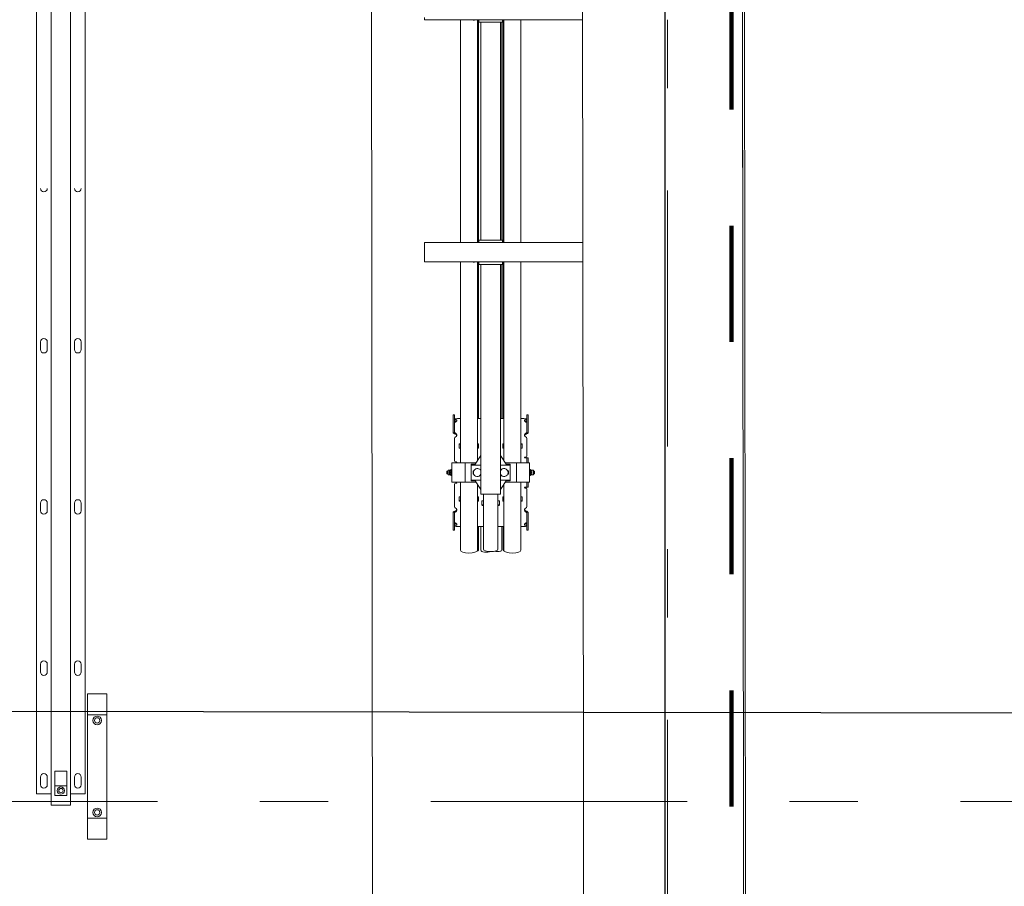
# Model space of a CAD drawing. Header units: centimetres. Extents: x -1436 to 1974, y -887 to 4352.
# Tile 6 of 105: x 508 to 712, y 316 to 495. Entities that reach past the tile are written whole.
import ezdxf
from ezdxf.enums import TextEntityAlignment as Align

# ---------------------------------------------------------------- set-up
doc = ezdxf.new("R2010")
doc.units = ezdxf.units.CM
doc.header["$MEASUREMENT"] = 0
for name, pattern in [('Przerywana', [48, 24, -24]), ('Przerywana podwójnie', [109.361107, 52.916665, -21.166666, 14.111111, -21.166666]), ('Wipeout_Contour', [100, 0, -100])]:
    doc.linetypes.add(name, pattern=pattern)
for name, color, linetype, lineweight, true_color in [('00 - nowa technologia myjni_Nr_pióra__246', 7, 'Continuous', 20, 0x1db3b3), ('103-Z Zakres opracowania_Nr_pióra__255', 7, 'Continuous', 140, 0x00a400), ('420-K Ściany_Nr_pióra__87', 7, 'Continuous', 20, 0xbfe1b7)]:
    doc.layers.add(name, color=color, linetype=linetype, lineweight=lineweight, true_color=true_color)
for name, color, linetype in [('131-Z Drogi', 7, 'Continuous'), ('299-A Wymiary Opisy', 7, 'Continuous'), ('410-K Osie główne', 7, 'Continuous'), ('420-K Ściany', 7, 'Continuous'), ('460 - Stropy', 7, 'Continuous')]:
    doc.layers.add(name, color=color, linetype=linetype)
for name, color, linetype, lineweight in [('131-Z Drogi_Nr_pióra__12', 7, 'Continuous', 13), ('201-A Ppoż_Nr_pióra__31', 1, 'Continuous', 30), ('299-A Wymiary Opisy_Nr_pióra__11', 7, 'Continuous', 0), ('410-K Osie główne_Nr_pióra__11', 7, 'Continuous', 0), ('420-K Ściany_Nr_pióra__27', 7, 'Continuous', 20), ('460 - Stropy_Nr_pióra__12', 7, 'Continuous', 13), ('Nowe_199-Z Wymiary i opisy_Nr_pióra__135', 5, 'Continuous', 20)]:
    doc.layers.add(name, color=color, linetype=linetype, lineweight=lineweight)
doc.styles.add('STYL_AUTOMATYCZNY_1', font='arial.ttf')
doc.styles.add('STYL_AUTOMATYCZNY_2', font='arial.ttf')
doc.linetypes.add('PPOZ REI 60', pattern='A,0,[1,PW.01 RZUT PARTERU1.Shx,S=1.984127,R=0,X=0,Y=0],-400,0', length=400)
doc.dimstyles.new('STYL_AUTOMATYCZNY__1', dxfattribs={"dimtxt": 13, "dimasz": 7.6, "dimexe": 0.18, "dimexo": 0.0625, "dimgap": 0, "dimtad": 1, "dimdec": 0, "dimzin": 0, "dimdsep": 46, "dimtxsty": 'STYL_AUTOMATYCZNY_1', "dimblk": 'ARROWHEAD_2', "dimblk1": 'ARROWHEAD_2', "dimblk2": 'ARROWHEAD_2', "dimcen": 0.09, "dimclrd": 7, "dimclre": 7, "dimclrt": 7, "dimadec": 0, "dimazin": 0, "dimtfac": 1, "dimtdec": 4, "dimtmove": 0, "dimatfit": 3, "dimfxl": 0, "dimtolj": 1, "dimtzin": 0, "dimarcsym": 0})
doc.dimstyles.new('STYL_AUTOMATYCZNY__3', dxfattribs={"dimtxt": 0.18, "dimasz": 14.592, "dimexe": 0.18, "dimexo": 0.0625, "dimgap": 0, "dimtad": 0, "dimtih": 1, "dimtoh": 1, "dimdec": 4, "dimzin": 0, "dimdsep": 46, "dimcen": 0.09, "dimadec": 0, "dimazin": 0, "dimtfac": 1, "dimtdec": 4, "dimtmove": 0, "dimatfit": 3, "dimldrblk": 'ARROWHEAD_5', "dimfxl": 0, "dimtolj": 1, "dimtzin": 0, "dimarcsym": 0})

# ---------------------------------------------------------------- blocks, each defined once
blk = doc.blocks.new('Strop_1_1', base_point=(-767, -887.29))
at = {"layer": '131-Z Drogi_Nr_pióra__12', "color": 7, "linetype": 'Continuous', "lineweight": 13, "flags": 128}
blk.add_lwpolyline([(10.58, 3058.7), (654.77, 3058.7), (654.7, 2747.25), (1099.75, 2747.81), (1099.75, 2276.77), (655.29, 2276.77), (658.07, 59.1), (784.69, 58.94), (784.63, 6.89), (6.75, 7.87)], close=True, dxfattribs=at)
blk = doc.blocks.new('Strop_2_1', base_point=(6.75, 7.87))
at = {"layer": '460 - Stropy_Nr_pióra__12', "color": 7, "linetype": 'Continuous', "lineweight": 13, "flags": 128}
blk.add_lwpolyline([(6.75, 7.87), (658.57, 7.05), (655.73, 2276.77), (655.14, 2747.25), (654.75, 3058.7), (10.58, 3058.7)], close=True, dxfattribs=at)
blk = doc.blocks.new('Ściana_4_1', base_point=(621.38, 3006.65))
at = {"layer": '420-K Ściany', "linetype": 'Continuous', "lineweight": 0, "true_color": 0x000000}
blk.add_hatch(color=18, dxfattribs=at).paths.add_polyline_path([(621.93, 2570.7), (625.08, 56.8), (658.08, 56.8), (655.12, 2413.81), (642.01, 2413.81), (642.01, 2453.81), (655.07, 2453.81), (654.93, 2570.74)])
at = {"layer": '420-K Ściany_Nr_pióra__27', "color": 7, "linetype": 'Continuous', "lineweight": 20, "flags": 128}
for points in [[(621.93, 2570.7), (625.07, 59.14)], [(658.08, 56.8), (655.29, 2276.77)]]:
    blk.add_lwpolyline(points, dxfattribs=at)
blk = doc.blocks.new('Ściana_21_1', base_point=(622.25, 2309.77))
at = {"color": 254, "linetype": 'Wipeout_Contour', "lineweight": 0, "ltscale": 6017.385693}
blk.add_wipeout([(655.29, 2276.77), (622.29, 2276.77), (625.07, 59.14), (658.07, 59.1)], dxfattribs=at).dxf.layer = '420-K Ściany'
at = {"layer": '420-K Ściany_Nr_pióra__87', "color": 9, "linetype": 'Continuous', "lineweight": 20, "true_color": 0xbfe1b7, "flags": 128}
for points in [[(622.29, 2276.77), (625.07, 59.14)], [(658.07, 59.1), (655.29, 2276.77)]]:
    blk.add_lwpolyline(points, dxfattribs=at)
blk = doc.blocks.new('Standardowy znacznik osi[13]_1', base_point=(-163, 333.81))
at = {"layer": '410-K Osie główne_Nr_pióra__11', "color": 7, "linetype": 'Przerywana podwójnie', "lineweight": 0}
blk.add_line((-63, 333.81), (1039.92, 333.81), dxfattribs=at)
at = {"layer": '410-K Osie główne_Nr_pióra__11', "color": 7, "lineweight": 0, "style": 'STYL_AUTOMATYCZNY_2'}
for tag, p in [('AC_MarkerText_1_0', (-178, 341.31)), ('AC_MarkerText_1_1', (1154.92, 341.31))]:
    blk.add_attdef(tag, text='', height=15, dxfattribs=at).set_placement(p, align=Align.TOP_CENTER)
blk = doc.blocks.new('Standardowy znacznik osi[25]_1', base_point=(642.06, 3403.44))
at = {"layer": '410-K Osie główne_Nr_pióra__11', "color": 7, "linetype": 'Przerywana podwójnie', "lineweight": 0}
blk.add_line((642.06, 3303.44), (642.06, -164.96), dxfattribs=at)
at = {"layer": '410-K Osie główne_Nr_pióra__11', "color": 7, "lineweight": 0, "style": 'STYL_AUTOMATYCZNY_2'}
for tag, p in [('AC_MarkerText_1_0', (642.06, 3425.94)), ('AC_MarkerText_1_1', (642.06, -272.46))]:
    blk.add_attdef(tag, text='', height=15, rotation=360, dxfattribs=at).set_placement(p, align=Align.TOP_CENTER)
blk = doc.blocks.new('*D87')
at = {"layer": '299-A Wymiary Opisy_Nr_pióra__11', "color": 7, "linetype": 'Continuous', "lineweight": 0}
for p, q in [((583.31, 2567.76), (573.3, 2573.53)), ((578.3, 2570.64), (581.45, 59.08)), ((576.45, 61.97), (586.45, 56.2)), ((573.95, 59.08), (588.95, 59.09)), ((581.45, 59.08), (581.46, 54.19))]:
    blk.add_line(p, q, dxfattribs=at)
at = {"layer": '299-A Wymiary Opisy_Nr_pióra__11', "color": 7, "lineweight": 0, "insert": (582.45, 1337.18), "char_height": 13, "attachment_point": 7, "rotation": 270.0718, "style": 'STYL_AUTOMATYCZNY_1'}
blk.add_mtext('\\A1;{\\pql;\\fArial|b0|i0|c238|p0;\\W1.000000;2\xa0512}', dxfattribs=at)
blk = doc.blocks.new('ARROWHEAD_2')
at = {"color": 0, "linetype": 'Continuous', "lineweight": 0}
for p, q in [((-0.378, -0.655), (0.378, 0.655)), ((0, 0), (-1, 0))]:
    blk.add_line(p, q, dxfattribs=at)
blk = doc.blocks.new('ARROWHEAD_5')
at = {"linetype": 'Continuous', "lineweight": 0}
blk.add_hatch(color=0, dxfattribs=at).paths.add_polyline_path([(-1, 0.2679), (0, 0), (-1, -0.2679)])
at = {"color": 0, "linetype": 'Continuous', "lineweight": 0}
blk.add_line((0, 0), (-1, 0), dxfattribs=at)

msp = doc.modelspace()

# ---------------------------------------------------------------- linework, layer by layer
at = {"layer": '00 - nowa technologia myjni_Nr_pióra__246', "color": 132, "linetype": 'Continuous', "lineweight": 20, "true_color": 0x1db3b3}
for p, q in [((514.77, 933.08), (514.77, 333.08)), ((518.77, 933.08), (518.77, 333.08)), ((511.77, 930.75), (511.77, 335.4)), ((521.77, 930.75), (521.77, 335.4)), ((591.83, 495.29), (591.83, 495.79)), ((629.43, 495.29), (591.83, 495.29)), ((599.28, 485.43), (599.28, 495.29)), ((601.91, 495.29), (601.91, 495.25)), ((601.91, 495.25), (601.94, 495.25)), ((601.94, 495.25), (602.19, 495.25)), ((602.19, 495.25), (602.19, 495.29)), ((602.78, 485.43), (602.78, 495.29)), ((602.79, 495.25), (602.79, 495.29)), ((602.79, 495.25), (602.82, 495.25)), ((602.82, 495.25), (603.08, 495.25)), ((603, 485.43), (603, 495.25)), ((603.11, 495.25), (603.08, 495.25)), ((603.11, 495.29), (603.11, 494.79)), ((603.93, 494.79), (603.11, 494.79)), ((603.48, 485.43), (603.48, 494.79)), ((603.53, 494.79), (603.53, 449.79)), ((607.13, 494.79), (603.93, 494.79)), ((607.96, 494.79), (607.13, 494.79)), ((607.53, 494.79), (607.53, 449.79)), ((607.81, 485.43), (607.81, 494.79)), ((607.96, 495.29), (607.96, 494.79)), ((608.13, 485.43), (608.13, 495.29)), ((608.28, 485.43), (608.28, 495.29)), ((611.78, 485.43), (611.78, 495.29)), ((629.43, 494.86), (629.43, 495.46)), ((629.43, 494.84), (629.43, 494.86)), ((629.43, 494.86), (641.93, 494.86)), ((629.43, 494.84), (629.43, 494.44)), ((629.43, 494.84), (634.43, 494.84)), ((629.43, 494.44), (634.43, 494.44)), ((634.43, 494.84), (634.43, 494.86)), ((634.43, 494.84), (634.43, 494.44)), ((636.93, 494.84), (636.93, 494.86)), ((636.93, 494.84), (636.93, 494.44)), ((636.93, 494.84), (641.93, 494.84)), ((636.93, 494.44), (641.93, 494.44)), ((641.93, 495.29), (641.93, 495.38)), ((641.93, 494.84), (641.93, 495.29)), ((641.93, 494.86), (641.93, 495.29)), ((641.93, 495.29), (642.53, 495.29)), ((641.93, 494.84), (641.93, 494.44)), ((599.28, 449.29), (599.28, 485.43)), ((602.78, 449.29), (602.78, 485.43)), ((603, 449.29), (603, 485.43)), ((603.48, 449.79), (603.48, 485.43)), ((607.81, 449.79), (607.81, 485.43)), ((608.13, 449.29), (608.13, 485.43)), ((608.28, 449.29), (608.28, 485.43)), ((611.78, 449.29), (611.78, 485.43)), ((603.11, 449.79), (603.11, 449.29)), ((603.93, 449.79), (603.11, 449.79)), ((607.13, 449.79), (603.93, 449.79)), ((607.96, 449.79), (607.13, 449.79)), ((607.96, 449.79), (607.96, 449.29)), ((629.43, 449.74), (629.43, 450.14)), ((629.43, 450.14), (634.43, 450.14)), ((629.43, 449.71), (629.43, 449.74)), ((629.43, 449.74), (634.43, 449.74)), ((629.43, 449.11), (629.43, 449.71)), ((629.43, 449.71), (641.93, 449.71)), ((634.43, 449.74), (634.43, 450.14)), ((634.43, 449.71), (634.43, 449.74)), ((636.93, 449.74), (636.93, 450.14)), ((636.93, 450.14), (641.93, 450.14)), ((636.93, 449.71), (636.93, 449.74)), ((636.93, 449.74), (641.93, 449.74)), ((641.93, 449.74), (641.93, 450.14)), ((641.93, 449.29), (641.93, 449.74)), ((641.93, 449.29), (641.93, 449.71)), ((629.43, 449.29), (591.83, 449.29)), ((591.83, 448.79), (591.83, 449.29)), ((591.83, 448.79), (591.83, 445.79)), ((629.43, 449.11), (629.43, 445.46)), ((640.23, 447.71), (640.31, 447.79)), ((640.23, 447.71), (640.23, 447.49)), ((640.23, 447.49), (640.23, 446.87)), ((640.31, 447.79), (640.31, 447.53)), ((640.31, 447.79), (640.89, 447.79)), ((640.31, 447.53), (640.31, 446.79)), ((640.89, 448.02), (640.91, 448.09)), ((640.89, 448.02), (640.89, 447.64)), ((640.89, 447.64), (640.89, 446.56)), ((640.91, 448.09), (640.94, 448.09)), ((640.94, 448.09), (641.68, 448.09)), ((641.71, 448.09), (641.68, 448.09)), ((641.73, 448.02), (641.71, 448.09)), ((641.73, 448.24), (641.78, 448.29)), ((641.73, 446.83), (641.73, 448.24)), ((641.78, 446.81), (641.78, 448.29)), ((641.93, 448.29), (641.78, 448.29)), ((641.93, 449.21), (641.93, 449.29)), ((641.93, 449.29), (642.53, 449.29)), ((641.93, 449.21), (641.93, 448.46)), ((641.93, 447.94), (641.93, 448.46)), ((641.93, 447.94), (641.93, 446.69)), ((591.83, 445.29), (591.83, 445.79)), ((629.43, 444.86), (629.43, 445.46)), ((640.23, 446.87), (640.31, 446.79)), ((640.31, 446.79), (640.89, 446.79)), ((640.89, 446.56), (640.91, 446.49)), ((640.94, 446.49), (640.91, 446.49)), ((640.94, 447.29), (641.68, 447.29)), ((640.94, 446.49), (641.68, 446.49)), ((641.68, 446.49), (641.71, 446.49)), ((641.73, 446.56), (641.71, 446.49)), ((641.73, 446.34), (641.73, 446.83)), ((641.73, 446.34), (641.78, 446.29)), ((641.78, 446.29), (641.78, 446.81)), ((641.93, 446.29), (641.78, 446.29)), ((641.93, 446.19), (641.93, 446.69)), ((641.93, 445.38), (641.93, 446.19)), ((641.93, 445.29), (641.93, 445.38)), ((629.43, 445.29), (591.83, 445.29)), ((599.28, 422.35), (599.28, 445.29)), ((601.91, 445.29), (601.91, 445.25)), ((601.91, 445.25), (601.94, 445.25)), ((601.94, 445.25), (602.19, 445.25)), ((602.19, 445.25), (602.19, 445.29)), ((602.78, 422.35), (602.78, 445.29)), ((602.79, 445.25), (602.79, 445.29)), ((602.79, 445.25), (602.82, 445.25)), ((602.82, 445.25), (603.08, 445.25)), ((603, 422.35), (603, 445.25)), ((603.11, 445.25), (603.08, 445.25)), ((603.11, 445.29), (603.11, 444.79)), ((603.93, 444.79), (603.11, 444.79)), ((603.48, 422.35), (603.48, 444.79)), ((603.53, 444.79), (603.53, 397.29)), ((607.13, 444.79), (603.93, 444.79)), ((607.96, 444.79), (607.13, 444.79)), ((607.53, 444.79), (607.53, 397.29)), ((607.81, 422.35), (607.81, 444.79)), ((607.96, 445.29), (607.96, 444.79)), ((608.13, 422.35), (608.13, 445.29)), ((608.28, 422.35), (608.28, 445.29)), ((611.78, 422.35), (611.78, 445.29)), ((629.43, 444.84), (629.43, 444.86)), ((629.43, 444.86), (641.93, 444.86)), ((629.43, 444.84), (629.43, 444.44)), ((629.43, 444.84), (634.43, 444.84)), ((629.43, 444.44), (634.43, 444.44)), ((634.43, 444.84), (634.43, 444.86)), ((634.43, 444.84), (634.43, 444.44)), ((636.93, 444.84), (636.93, 444.86)), ((636.93, 444.84), (636.93, 444.44)), ((636.93, 444.84), (641.93, 444.84)), ((636.93, 444.44), (641.93, 444.44)), ((641.93, 444.84), (641.93, 445.29)), ((641.93, 444.86), (641.93, 445.29)), ((641.93, 445.29), (642.53, 445.29)), ((641.93, 444.84), (641.93, 444.44)), ((512.57, 427.18), (512.57, 428.78)), ((513.97, 428.78), (513.97, 427.18)), ((519.57, 427.18), (519.57, 428.78)), ((520.97, 428.78), (520.97, 427.18)), ((599.28, 413.47), (599.28, 422.35)), ((602.78, 413.47), (602.78, 422.35)), ((603, 413.47), (603, 422.35)), ((603.48, 413.47), (603.48, 422.35)), ((607.81, 413.47), (607.81, 422.35)), ((608.13, 413.47), (608.13, 422.35)), ((608.28, 413.47), (608.28, 422.35)), ((611.78, 413.47), (611.78, 422.35)), ((597.78, 413.36), (597.78, 413.71)), ((598.08, 413.71), (597.78, 413.71)), ((597.78, 412.16), (597.78, 413.36)), ((598.08, 413.36), (598.08, 413.71)), ((598.08, 413.36), (598.08, 412.16)), ((599.28, 412.96), (599.08, 412.96)), ((599.28, 411.23), (599.28, 413.47)), ((602.78, 411.23), (602.78, 413.47)), ((603.53, 412.96), (602.78, 412.96)), ((603, 412.96), (603, 413.47)), ((603.48, 412.96), (603.48, 413.47)), ((608.28, 412.96), (607.53, 412.96)), ((607.81, 412.96), (607.81, 413.47)), ((608.13, 412.96), (608.13, 413.47)), ((608.28, 411.23), (608.28, 413.47)), ((611.78, 411.23), (611.78, 413.47)), ((611.98, 412.96), (611.78, 412.96)), ((612.98, 413.71), (612.98, 413.36)), ((612.98, 413.71), (613.28, 413.71)), ((612.98, 412.16), (612.98, 413.36)), ((613.28, 413.71), (613.28, 413.36)), ((613.28, 413.36), (613.28, 412.16)), ((597.78, 410.75), (597.78, 412.16)), ((597.78, 410.75), (597.78, 410.03)), ((598.08, 410.75), (598.08, 412.16)), ((598.08, 410.03), (598.08, 410.75)), ((598.53, 412.57), (598.53, 412.57)), ((599.28, 408.91), (599.28, 411.23)), ((602.78, 408.91), (602.78, 411.23)), ((608.28, 408.91), (608.28, 411.23)), ((611.78, 408.91), (611.78, 411.23)), ((612.98, 412.16), (612.98, 410.75)), ((612.98, 410.03), (612.98, 410.75)), ((613.28, 412.16), (613.28, 410.75)), ((613.28, 410.75), (613.28, 410.03)), ((597.78, 410.03), (597.78, 409.98)), ((598.08, 409.98), (597.78, 409.98)), ((598.08, 410.03), (598.08, 409.98)), ((598.08, 408.9), (598.08, 405.92)), ((598.33, 409.88), (598.33, 409.69)), ((598.53, 409.54), (598.53, 409.54)), ((598.53, 409.52), (598.53, 409.54)), ((599.28, 407.58), (599.28, 408.91)), ((602.78, 407.58), (602.78, 408.91)), ((608.28, 407.58), (608.28, 408.91)), ((611.78, 407.58), (611.78, 408.91)), ((612.73, 409.88), (612.73, 409.69)), ((612.98, 409.98), (612.98, 410.03)), ((612.98, 409.98), (613.28, 409.98)), ((612.98, 405.92), (612.98, 408.9)), ((613.28, 409.98), (613.28, 410.03)), ((599.03, 407.63), (599.03, 406.88)), ((599.28, 407.73), (599.13, 407.73)), ((599.28, 407.62), (599.13, 407.62)), ((599.28, 406.79), (599.13, 406.79)), ((599.28, 404.16), (599.28, 407.58)), ((602.93, 407.73), (602.78, 407.73)), ((602.93, 407.62), (602.78, 407.62)), ((602.78, 404.17), (602.78, 407.58)), ((602.93, 406.79), (602.78, 406.79)), ((603, 407.58), (603, 407.6)), ((603, 406.81), (603, 407.58)), ((603, 407.05), (603.03, 407.05)), ((603, 406.95), (603.03, 406.95)), ((603.03, 406.88), (603.03, 407.63)), ((608.03, 407.63), (608.03, 406.88)), ((608.28, 407.73), (608.13, 407.73)), ((608.13, 407.58), (608.13, 407.62)), ((608.28, 407.62), (608.13, 407.62)), ((608.13, 406.79), (608.13, 407.58)), ((608.28, 406.79), (608.13, 406.79)), ((608.28, 404.17), (608.28, 407.58)), ((611.93, 407.73), (611.78, 407.73)), ((611.93, 407.62), (611.78, 407.62)), ((611.78, 404.16), (611.78, 407.58)), ((611.93, 406.79), (611.78, 406.79)), ((612.03, 406.88), (612.03, 407.63)), ((598.08, 405.92), (598.08, 405.65)), ((598.08, 405.65), (598.08, 404.19)), ((602.36, 403.54), (603.53, 405.29)), ((608.71, 403.54), (607.53, 405.29)), ((612.63, 404.99), (612.78, 404.99)), ((612.73, 404.79), (612.63, 404.79)), ((612.73, 404.79), (612.98, 404.79)), ((612.98, 405.65), (612.98, 405.92)), ((612.98, 405.19), (612.98, 405.65)), ((612.98, 404.79), (612.98, 403.79)), ((612.98, 404.79), (613.28, 404.79)), ((613.28, 404.79), (613.28, 403.79)), ((597.48, 403.79), (597.48, 399.79)), ((598.03, 403.79), (597.48, 403.79)), ((599.98, 403.79), (598.03, 403.79)), ((598.43, 403.99), (598.28, 403.99)), ((599.28, 403.79), (599.28, 404.16)), ((600.23, 403.79), (599.98, 403.79)), ((600.23, 403.79), (600.23, 399.79)), ((600.78, 403.79), (600.23, 403.79)), ((602.52, 403.79), (600.78, 403.79)), ((602.36, 403.54), (601.53, 403.54)), ((601.53, 403.54), (601.53, 403.34)), ((601.53, 403.34), (601.53, 400.24)), ((603.53, 403.34), (601.53, 403.34)), ((609.53, 403.34), (607.53, 403.34)), ((610.28, 403.79), (608.54, 403.79)), ((609.53, 403.54), (608.71, 403.54)), ((609.53, 403.54), (609.53, 403.34)), ((609.53, 400.24), (609.53, 403.34)), ((610.83, 403.79), (610.28, 403.79)), ((611.08, 403.79), (610.83, 403.79)), ((610.83, 399.79), (610.83, 403.79)), ((613.03, 403.79), (611.08, 403.79)), ((611.78, 403.79), (611.78, 404.16)), ((613.58, 403.79), (613.03, 403.79)), ((613.58, 399.79), (613.58, 403.79)), ((596.48, 402.03), (596.54, 402.09)), ((596.48, 402), (596.48, 402.03)), ((596.48, 401.55), (596.48, 402)), ((596.48, 401.55), (596.54, 401.49)), ((596.54, 402.05), (596.54, 402.09)), ((596.72, 402.09), (596.54, 402.09)), ((596.54, 401.49), (596.54, 402.05)), ((596.72, 401.49), (596.54, 401.49)), ((596.72, 402.21), (596.72, 401.42)), ((596.72, 401.42), (596.72, 401.37)), ((596.8, 402.29), (597.06, 402.29)), ((596.8, 401.29), (597.06, 401.29)), ((597.06, 402.29), (597.09, 402.29)), ((597.06, 402.29), (597.06, 402.04)), ((597.06, 402.04), (597.06, 401.54)), ((597.06, 401.54), (597.06, 401.35)), ((597.06, 401.35), (597.06, 401.29)), ((597.09, 401.29), (597.06, 401.29)), ((597.09, 402.29), (597.25, 402.29)), ((597.09, 402.29), (597.09, 402.27)), ((597.09, 402.27), (597.25, 402.27)), ((597.09, 401.8), (597.09, 401.77)), ((597.09, 401.8), (597.25, 401.8)), ((597.09, 401.77), (597.25, 401.77)), ((597.09, 401.3), (597.25, 401.3)), ((597.09, 401.3), (597.09, 401.29)), ((597.09, 401.29), (597.25, 401.29)), ((597.29, 402.29), (597.25, 402.29)), ((597.25, 402.29), (597.25, 402.27)), ((597.25, 401.8), (597.25, 401.77)), ((597.25, 401.3), (597.25, 401.29)), ((597.25, 401.29), (597.29, 401.29)), ((597.32, 402.23), (597.29, 402.29)), ((597.32, 401.34), (597.29, 401.29)), ((597.32, 402.35), (597.36, 402.39)), ((597.32, 402.35), (597.32, 401.3)), ((597.32, 401.3), (597.32, 401.23)), ((597.32, 401.23), (597.36, 401.19)), ((597.36, 402.39), (597.36, 401.26)), ((597.36, 402.39), (597.48, 402.39)), ((597.36, 401.26), (597.36, 401.19)), ((597.36, 401.19), (597.48, 401.19)), ((601.88, 401.45), (601.88, 402.13)), ((601.88, 402.13), (602.03, 402.13)), ((602.03, 401.45), (601.88, 401.45)), ((609.18, 402.13), (609.04, 402.13)), ((609.04, 401.45), (609.18, 401.45)), ((609.18, 401.45), (609.18, 402.13)), ((613.58, 402.31), (613.58, 402.39)), ((613.7, 402.39), (613.58, 402.39)), ((613.58, 401.19), (613.58, 402.31)), ((613.7, 401.19), (613.58, 401.19)), ((613.7, 401.19), (613.58, 401.19)), ((613.7, 402.31), (613.7, 402.39)), ((613.74, 402.35), (613.7, 402.39)), ((613.74, 402.35), (613.7, 402.39)), ((613.7, 401.19), (613.7, 402.31)), ((613.74, 401.23), (613.7, 401.19)), ((613.74, 401.23), (613.7, 401.19)), ((613.74, 402.28), (613.74, 402.35)), ((613.74, 402.23), (613.77, 402.29)), ((613.74, 401.23), (613.74, 402.28)), ((613.74, 402.18), (613.74, 402.23)), ((613.74, 401.34), (613.74, 402.18)), ((613.74, 401.34), (613.77, 401.29)), ((613.81, 402.29), (613.77, 402.29)), ((613.77, 401.29), (613.81, 401.29)), ((613.81, 402.27), (613.81, 402.29)), ((613.97, 402.29), (613.81, 402.29)), ((613.97, 402.27), (613.81, 402.27)), ((613.81, 401.77), (613.81, 401.8)), ((613.97, 401.8), (613.81, 401.8)), ((613.97, 401.77), (613.81, 401.77)), ((613.81, 401.29), (613.81, 401.3)), ((613.97, 401.3), (613.81, 401.3)), ((613.97, 401.29), (613.81, 401.29)), ((613.97, 402.27), (613.97, 402.29)), ((613.97, 402.29), (614, 402.29)), ((613.97, 401.77), (613.97, 401.8)), ((613.97, 401.29), (613.97, 401.3)), ((614, 401.29), (613.97, 401.29)), ((614, 402.23), (614, 402.29)), ((614.26, 402.29), (614, 402.29)), ((614, 402.04), (614, 402.23)), ((614, 401.54), (614, 402.04)), ((614, 401.29), (614, 401.54)), ((614.26, 401.29), (614, 401.29)), ((614.26, 401.29), (614, 401.29)), ((614.34, 402.16), (614.34, 402.21)), ((614.34, 401.37), (614.34, 402.16)), ((614.34, 402.09), (614.52, 402.09)), ((614.34, 401.49), (614.52, 401.49)), ((614.34, 401.49), (614.52, 401.49)), ((614.52, 402.09), (614.52, 401.52)), ((614.58, 402.03), (614.52, 402.09)), ((614.58, 402.03), (614.52, 402.09)), ((614.58, 401.55), (614.52, 401.49)), ((614.58, 401.55), (614.52, 401.49)), ((614.52, 401.52), (614.52, 401.49)), ((614.58, 402.03), (614.58, 401.58)), ((614.58, 401.58), (614.58, 401.55)), ((597.48, 399.79), (598.03, 399.79)), ((598.03, 399.79), (599.98, 399.79)), ((598.08, 399.39), (598.08, 397.93)), ((598.43, 399.59), (598.28, 399.59)), ((599.28, 399.79), (599.28, 398.55)), ((599.28, 395.13), (599.28, 398.55)), ((599.98, 399.79), (600.23, 399.79)), ((600.23, 399.79), (600.78, 399.79)), ((600.78, 399.79), (602.52, 399.79)), ((603.53, 400.24), (601.53, 400.24)), ((601.53, 400.04), (601.53, 400.24)), ((602.36, 400.04), (601.53, 400.04)), ((602.36, 400.04), (603.53, 398.29)), ((602.78, 399.4), (602.78, 398.55)), ((602.78, 395.13), (602.78, 398.55)), ((609.53, 400.24), (607.53, 400.24)), ((608.71, 400.04), (607.53, 398.29)), ((608.28, 399.4), (608.28, 398.55)), ((608.28, 395.13), (608.28, 398.55)), ((608.54, 399.79), (610.28, 399.79)), ((609.53, 400.04), (608.71, 400.04)), ((609.53, 400.04), (609.53, 400.24)), ((610.28, 399.79), (610.83, 399.79)), ((610.83, 399.79), (611.08, 399.79)), ((611.08, 399.79), (613.03, 399.79)), ((611.78, 399.79), (611.78, 398.55)), ((611.78, 395.13), (611.78, 398.55)), ((612.63, 398.79), (612.73, 398.79)), ((612.63, 398.59), (612.78, 398.59)), ((612.73, 398.79), (612.98, 398.79)), ((612.98, 399.79), (612.98, 398.79)), ((612.98, 398.79), (613.28, 398.79)), ((613.03, 399.79), (613.58, 399.79)), ((613.28, 399.79), (613.28, 398.79)), ((598.08, 397.93), (598.08, 397.66)), ((598.08, 394.67), (598.08, 397.66)), ((599.03, 396.7), (599.03, 395.94)), ((599.13, 396.79), (599.28, 396.79)), ((602.78, 396.79), (602.93, 396.79)), ((603, 395.97), (603, 396.77)), ((603.03, 396.62), (603, 396.62)), ((603.03, 396.52), (603, 396.52)), ((603.03, 395.94), (603.03, 396.7)), ((603.93, 397.29), (603.53, 397.29)), ((607.13, 397.29), (603.93, 397.29)), ((604.02, 395.37), (604.02, 397.29)), ((607.04, 395.37), (607.04, 397.29)), ((607.53, 397.29), (607.13, 397.29)), ((608.03, 396.7), (608.03, 395.94)), ((608.13, 395.95), (608.13, 396.79)), ((608.13, 396.79), (608.28, 396.79)), ((611.78, 396.79), (611.93, 396.79)), ((612.03, 395.94), (612.03, 396.7)), ((612.98, 397.93), (612.98, 398.39)), ((612.98, 397.66), (612.98, 397.93)), ((612.98, 397.66), (612.98, 394.67)), ((512.57, 393.88), (512.57, 395.48)), ((513.97, 395.48), (513.97, 393.88)), ((519.57, 393.88), (519.57, 395.48)), ((520.97, 395.48), (520.97, 393.88)), ((599.13, 395.95), (599.28, 395.95)), ((599.13, 395.85), (599.28, 395.85)), ((599.28, 395.13), (599.28, 385.73)), ((602.78, 395.95), (602.93, 395.95)), ((602.78, 395.85), (602.93, 395.85)), ((602.78, 395.13), (602.78, 385.73)), ((603.73, 395.85), (603.73, 395.1)), ((603.83, 395.94), (604.02, 395.94)), ((603.83, 395.11), (604.02, 395.11)), ((603.83, 395), (604.02, 395)), ((604.02, 395.37), (604.02, 385.97)), ((607.04, 395.94), (607.23, 395.94)), ((607.04, 395.37), (607.04, 385.97)), ((607.04, 395.11), (607.23, 395.11)), ((607.04, 395), (607.23, 395)), ((607.33, 395.1), (607.33, 395.85)), ((608.13, 395.95), (608.28, 395.95)), ((608.13, 395.85), (608.28, 395.85)), ((608.28, 395.13), (608.28, 385.73)), ((611.78, 395.95), (611.93, 395.95)), ((611.78, 395.85), (611.93, 395.85)), ((611.78, 395.13), (611.78, 385.73)), ((597.78, 393.59), (597.78, 393.55)), ((598.08, 393.59), (597.78, 393.59)), ((597.78, 392.83), (597.78, 393.55)), ((597.78, 391.42), (597.78, 392.83)), ((598.08, 393.59), (598.08, 393.55)), ((598.08, 393.55), (598.08, 392.83)), ((598.08, 391.42), (598.08, 392.83)), ((598.33, 393.7), (598.33, 393.89)), ((612.53, 394.06), (612.53, 394.04)), ((612.53, 394.04), (612.53, 394.03)), ((612.73, 393.7), (612.73, 393.89)), ((612.98, 393.55), (612.98, 393.59)), ((612.98, 393.59), (613.28, 393.59)), ((612.98, 393.55), (612.98, 392.83)), ((612.98, 392.83), (612.98, 391.42)), ((613.28, 393.55), (613.28, 393.59)), ((613.28, 392.83), (613.28, 393.55)), ((613.28, 392.83), (613.28, 391.42)), ((597.78, 390.22), (597.78, 391.42)), ((598.08, 391.42), (598.08, 390.22)), ((599.28, 390.62), (599.08, 390.62)), ((604.02, 390.62), (602.78, 390.62)), ((603, 390.62), (603, 385.73)), ((603.48, 390.62), (603.48, 385.73)), ((608.28, 390.62), (607.04, 390.62)), ((607.81, 390.62), (607.81, 385.73)), ((608.13, 390.62), (608.13, 385.73)), ((611.98, 390.62), (611.78, 390.62)), ((612.53, 391.01), (612.53, 391.01)), ((612.98, 390.22), (612.98, 391.42)), ((613.28, 391.42), (613.28, 390.22)), ((597.78, 389.86), (597.78, 390.22)), ((598.08, 389.86), (597.78, 389.86)), ((598.08, 389.86), (598.08, 390.22)), ((612.98, 390.22), (612.98, 389.86)), ((612.98, 389.86), (613.28, 389.86)), ((613.28, 390.22), (613.28, 389.86)), ((512.57, 360.58), (512.57, 362.18)), ((513.97, 362.18), (513.97, 360.58)), ((519.57, 360.58), (519.57, 362.18)), ((520.97, 362.18), (520.97, 360.58)), ((526.27, 356.08), (522.27, 356.08)), ((522.27, 351.76), (522.27, 356.08)), ((526.27, 351.76), (526.27, 356.08)), ((522.27, 330.39), (522.27, 351.76)), ((526.27, 351.76), (522.27, 351.76)), ((526.27, 330.39), (526.27, 351.76)), ((515.52, 340.08), (518.02, 340.08)), ((515.52, 337.08), (515.52, 340.08)), ((518.02, 337.08), (518.02, 340.08)), ((512.57, 337.28), (512.57, 338.88)), ((513.97, 338.88), (513.97, 337.28)), ((519.57, 337.28), (519.57, 338.88)), ((520.97, 338.88), (520.97, 337.28)), ((515.52, 337.08), (518.02, 337.08)), ((515.52, 337.08), (515.52, 335.08)), ((518.02, 337.08), (518.02, 335.08)), ((514.77, 335.4), (511.77, 335.4)), ((515.52, 335.08), (518.02, 335.08)), ((521.77, 335.4), (518.77, 335.4)), ((514.77, 333.08), (515.52, 333.08)), ((515.27, 333.08), (515.31, 333.08)), ((518.02, 333.08), (515.52, 333.08)), ((518.02, 333.08), (518.77, 333.08)), ((518.23, 333.08), (518.27, 333.08)), ((522.27, 330.39), (526.27, 330.39)), ((522.27, 326.08), (522.27, 330.39)), ((526.27, 326.08), (526.27, 330.39)), ((522.27, 326.08), (526.27, 326.08))]:
    msp.add_line(p, q, dxfattribs=at)
for points in [[(640.91, 447.67), (640.91, 447.79), (640.92, 447.91), (640.94, 448.09)], [(640.91, 447.67), (640.91, 447.55), (640.93, 447.43), (640.94, 447.29)], [(641.71, 447.67), (641.71, 447.79), (641.7, 447.91), (641.68, 448.09)], [(641.71, 447.67), (641.71, 447.55), (641.7, 447.43), (641.68, 447.29)], [(640.94, 447.29), (640.93, 447.16), (640.92, 447.04), (640.91, 446.88), (640.92, 446.72), (640.93, 446.61), (640.94, 446.49)], [(641.68, 447.29), (641.7, 447.16), (641.71, 447.04), (641.71, 446.88), (641.71, 446.72), (641.7, 446.61), (641.68, 446.49)], [(598.08, 412.41), (598.09, 412.34), (598.1, 412.29), (598.11, 412.26), (598.13, 412.24), (598.16, 412.22), (598.2, 412.2), (598.25, 412.2), (598.3, 412.22), (598.33, 412.25)], [(598.53, 412.57), (598.53, 412.6), (598.52, 412.63), (598.51, 412.64), (598.48, 412.66)], [(612.58, 412.66), (612.56, 412.65), (612.54, 412.63), (612.54, 412.62), (612.53, 412.58), (612.53, 412.57)], [(612.73, 412.25), (612.78, 412.22), (612.82, 412.2), (612.85, 412.2), (612.87, 412.2), (612.89, 412.21), (612.91, 412.22), (612.93, 412.23), (612.94, 412.25), (612.96, 412.27), (612.97, 412.3), (612.98, 412.36), (612.98, 412.41)], [(598.33, 409.69), (598.16, 409.75), (598.07, 409.79), (598.01, 409.82), (597.96, 409.85), (597.91, 409.89), (597.86, 409.92), (597.83, 409.95), (597.81, 409.98)], [(598.33, 409.88), (598.31, 409.9), (598.25, 409.94), (598.2, 409.97), (598.12, 410.02), (598.09, 410.04), (598.09, 410.04), (598.08, 410.04)], [(598.53, 409.54), (598.53, 409.59), (598.53, 409.62), (598.52, 409.65)], [(598.52, 409.41), (598.53, 409.48), (598.53, 409.54)], [(612.54, 409.65), (612.53, 409.62), (612.53, 409.55), (612.53, 409.54)], [(612.53, 409.54), (612.53, 409.47), (612.54, 409.41)], [(612.98, 410.04), (612.98, 410.04), (612.97, 410.04), (612.91, 410), (612.84, 409.95), (612.79, 409.93), (612.73, 409.88)], [(613.26, 409.98), (613.21, 409.93), (613.14, 409.88), (613.05, 409.82), (612.95, 409.77), (612.88, 409.74), (612.73, 409.69)], [(597.09, 402.27), (597.07, 402.14), (597.06, 402.04)], [(597.06, 402.04), (597.07, 401.94), (597.09, 401.8)], [(597.09, 401.77), (597.07, 401.64), (597.06, 401.54)], [(597.06, 401.54), (597.07, 401.44), (597.09, 401.3)], [(597.25, 402.27), (597.27, 402.2), (597.28, 402.14), (597.29, 402.04), (597.28, 401.94), (597.27, 401.87), (597.25, 401.8)], [(597.25, 401.77), (597.27, 401.7), (597.28, 401.64), (597.29, 401.54), (597.28, 401.44), (597.27, 401.37), (597.25, 401.3)], [(613.81, 401.8), (613.79, 401.87), (613.78, 401.94), (613.77, 402.04), (613.78, 402.14), (613.79, 402.2), (613.81, 402.27)], [(613.81, 401.3), (613.79, 401.37), (613.78, 401.44), (613.77, 401.54), (613.78, 401.64), (613.79, 401.7), (613.81, 401.77)], [(614, 402.04), (613.99, 402.14), (613.97, 402.27)], [(613.97, 401.8), (613.99, 401.94), (614, 402.04)], [(614, 401.54), (613.99, 401.64), (613.97, 401.77)], [(613.97, 401.3), (613.99, 401.44), (614, 401.54)], [(597.81, 393.59), (597.86, 393.65), (597.93, 393.7), (598.01, 393.75), (598.11, 393.8), (598.19, 393.83), (598.33, 393.89)], [(598.08, 393.53), (598.09, 393.53), (598.1, 393.54), (598.15, 393.57), (598.23, 393.62), (598.27, 393.65), (598.33, 393.7)], [(598.53, 394.04), (598.53, 394.09), (598.52, 394.16)], [(598.52, 393.92), (598.53, 393.96), (598.53, 393.98), (598.53, 394.04)], [(612.54, 394.16), (612.53, 394.09), (612.53, 394.04)], [(612.53, 394.03), (612.53, 393.98), (612.53, 393.96), (612.54, 393.92)], [(612.73, 393.89), (612.9, 393.82), (612.99, 393.78), (613.05, 393.75), (613.11, 393.72), (613.16, 393.69), (613.2, 393.65), (613.23, 393.62), (613.26, 393.59)], [(612.73, 393.7), (612.76, 393.68), (612.81, 393.64), (612.86, 393.61), (612.94, 393.55), (612.97, 393.53), (612.98, 393.53), (612.98, 393.53)], [(598.33, 391.33), (598.29, 391.36), (598.24, 391.37), (598.22, 391.37), (598.19, 391.37), (598.17, 391.37), (598.15, 391.36), (598.14, 391.34), (598.12, 391.32), (598.11, 391.3), (598.1, 391.28), (598.08, 391.22), (598.08, 391.17)], [(598.48, 390.91), (598.51, 390.93), (598.52, 390.94), (598.53, 390.96), (598.53, 391), (598.53, 391.01)], [(612.53, 391.01), (612.53, 390.98), (612.54, 390.95), (612.55, 390.93), (612.58, 390.91)], [(612.98, 391.17), (612.98, 391.23), (612.96, 391.29), (612.95, 391.31), (612.93, 391.33), (612.9, 391.36), (612.86, 391.37), (612.81, 391.37), (612.77, 391.35), (612.73, 391.33)]]:
    msp.add_lwpolyline(points, dxfattribs=at)
for centre, radius in [((524.27, 350.58), 0.9), ((524.27, 350.58), 0.55), ((516.77, 336.08), 0.75), ((516.77, 336.08), 0.45), ((524.27, 331.58), 0.9), ((524.27, 331.58), 0.55)]:
    msp.add_circle(centre, radius, dxfattribs=at)
for centre, radius, start, end in [((602.65, 495.49), 0.748, 195.7945, 198.481), ((603.53, 495.49), 0.748, 195.7928, 198.4794), ((602.37, 495.49), 0.748, 341.5206, 344.2072), ((513.27, 460.48), 0.7, 180, 0), ((520.27, 460.48), 0.7, 180, 0), ((602.65, 445.49), 0.748, 195.7945, 198.481), ((603.53, 445.49), 0.748, 195.7928, 198.4794), ((602.37, 445.49), 0.748, 341.5206, 344.2072), ((513.27, 428.78), 0.7, 0, 180), ((520.27, 428.78), 0.7, 0, 180), ((513.27, 427.18), 0.7, 180, 0), ((520.27, 427.18), 0.7, 180, 0), ((598.2, 412.56), 0.331, 327.8924, 0.474), ((612.86, 412.56), 0.331, 179.526, 212.1075), ((598.09, 410.04), 0.00314, 101.0441, 195.6522), ((598.12, 409.34), 0.422, 13.6648, 16.5226), ((612.95, 409.34), 0.424, 163.4854, 166.3115), ((612.98, 410.04), 0.00313, 344.3608, 78.8818), ((612.63, 404.89), 0.1, 90, 270), ((612.78, 405.19), 0.2, 270, 0), ((598.28, 404.19), 0.2, 180, 270), ((598.43, 403.89), 0.1, 270, 90), ((602.78, 401.79), 0.828, 24.9955, 118.6479), ((608.28, 401.79), 0.828, 204.9946, 155.0055), ((596.8, 402.21), 0.0812, 90, 180), ((596.8, 401.37), 0.0812, 180, 270), ((602.78, 401.79), 0.827, 118.6479, 335.0045), ((614.26, 402.21), 0.0812, 0, 90), ((614.26, 401.37), 0.0812, 270, 0), ((614.26, 401.37), 0.0812, 270, 0), ((598.28, 399.39), 0.2, 90, 180), ((598.43, 399.69), 0.1, 270, 90), ((612.63, 398.69), 0.1, 90, 270), ((612.78, 398.39), 0.2, 0, 90), ((513.27, 395.48), 0.7, 0, 180), ((520.27, 395.48), 0.7, 0, 180), ((513.27, 393.88), 0.7, 180, 0), ((520.27, 393.88), 0.7, 180, 0), ((598.09, 393.54), 0.00313, 164.3608, 258.8818), ((598.12, 394.23), 0.424, 343.4843, 346.3254), ((612.95, 394.23), 0.423, 193.6799, 196.5393), ((612.98, 393.54), 0.00314, 281.0441, 15.6522), ((598.2, 391.01), 0.331, 359.526, 32.1075), ((612.86, 391.01), 0.331, 147.8924, 180.474), ((513.27, 362.18), 0.7, 0, 180), ((520.27, 362.18), 0.7, 0, 180), ((513.27, 360.58), 0.7, 180, 0), ((520.27, 360.58), 0.7, 180, 0), ((513.27, 338.88), 0.7, 0, 180), ((520.27, 338.88), 0.7, 0, 180), ((513.27, 337.28), 0.7, 180, 0), ((520.27, 337.28), 0.7, 180, 0)]:
    msp.add_arc(centre, radius, start, end, dxfattribs=at)
for centre, major_axis, ratio, start_param, end_param in [((599.08, 412.78), (-1, 0), 0.173648, 4.712389, 6.283185), ((611.98, 412.78), (-1, 0), 0.173648, 3.141593, 4.712389), ((598.28, 412.74), (-0.2, 0), 0.173648, 0, 1.209157), ((598.28, 412.44), (-0.2, 0), 0.173648, 0, 1.209157), ((598.03, 412.62), (0.5, 0), 0.173648, 0.454624, 1.209157), ((598.03, 412.33), (0.5, 0), 0.173648, 0.506996, 1.209157), ((598.03, 412.56), (0.5, 0), 0.766044, 5.350068, 5.828561), ((613.03, 412.62), (0.5, 0), 0.173648, 1.932436, 2.686968), ((613.03, 412.56), (0.5, 0), 0.766044, 3.596217, 4.07471), ((613.03, 412.33), (0.5, 0), 0.173648, 1.932436, 2.634596), ((612.78, 412.74), (-0.2, 0), 0.173648, 1.932436, 3.141593), ((612.78, 412.44), (-0.2, 0), 0.173648, 1.932436, 3.141593), ((598.28, 408.9), (-0.2, 0), 0.939693, 5.074029, 6.283185), ((598.03, 409.52), (0.5, 0), 0.939693, 5.074029, 6.061819), ((598.03, 409.57), (0.5, 0), 0.766044, 0.221366, 0.933118), ((598.03, 409.38), (0.5, 0), 0.766044, 0.221366, 0.933118), ((613.03, 409.57), (0.5, 0), 0.766044, 2.208475, 2.920227), ((613.03, 409.38), (0.5, 0), 0.766044, 2.208475, 2.920227), ((613.03, 409.52), (0.5, 0), 0.939693, 3.362959, 4.350749), ((612.78, 408.9), (-0.2, 0), 0.939693, 3.141593, 4.350749), ((599.13, 407.63), (0.0999, 0), 0.939693, 1.570796, 3.141593), ((599.13, 407.53), (0.0999, 0), 0.939693, 1.570796, 3.141593), ((599.13, 406.88), (-0.0999, 0), 0.939693, 0, 1.570796), ((602.93, 407.63), (0.0999, 0), 0.939693, 0, 1.570796), ((602.93, 407.53), (0.0999, 0), 0.939693, 0, 1.570796), ((602.93, 406.88), (-0.0999, 0), 0.939693, 1.570796, 3.141593), ((608.13, 407.63), (0.0999, 0), 0.939693, 1.570796, 3.141593), ((608.13, 407.53), (0.0999, 0), 0.939693, 1.570796, 3.141593), ((608.13, 406.88), (-0.0999, 0), 0.939693, 0, 1.570796), ((611.93, 407.63), (0.0999, 0), 0.939693, 0, 1.570796), ((611.93, 407.53), (0.0999, 0), 0.939693, 0, 1.570796), ((611.93, 406.88), (-0.0999, 0), 0.939693, 1.570796, 3.141593), ((599.13, 396.7), (0.0999, 0), 0.939693, 1.570796, 3.141593), ((602.93, 396.7), (-0.0999, 0), 0.939693, 3.141593, 4.712389), ((608.13, 396.7), (0.0999, 0), 0.939693, 1.570796, 3.141593), ((611.93, 396.7), (-0.0999, 0), 0.939693, 3.141593, 4.712389), ((598.28, 394.67), (-0.2, 0), 0.939693, 0, 1.209157), ((598.03, 394.06), (0.5, 0), 0.939693, 0.221366, 1.209157), ((599.13, 396.05), (-0.0999, 0), 0.939693, 0, 1.570796), ((599.13, 395.94), (-0.0999, 0), 0.939693, 0, 1.570796), ((602.93, 396.05), (-0.0999, 0), 0.939693, 1.570796, 3.141593), ((602.93, 395.94), (-0.0999, 0), 0.939693, 1.570796, 3.141593), ((603.83, 395.85), (0.0999, 0), 0.939693, 1.570796, 3.141593), ((603.83, 395.2), (-0.0999, 0), 0.939693, 0, 1.570796), ((603.83, 395.1), (-0.0999, 0), 0.939693, 0, 1.570796), ((607.23, 395.85), (-0.0999, 0), 0.939693, 3.141593, 4.712389), ((607.23, 395.2), (-0.0999, 0), 0.939693, 1.570796, 3.141593), ((607.23, 395.1), (-0.0999, 0), 0.939693, 1.570796, 3.141593), ((608.13, 396.05), (-0.0999, 0), 0.939693, 0, 1.570796), ((608.13, 395.94), (-0.0999, 0), 0.939693, 0, 1.570796), ((611.93, 396.05), (-0.0999, 0), 0.939693, 1.570796, 3.141593), ((611.93, 395.94), (-0.0999, 0), 0.939693, 1.570796, 3.141593), ((613.03, 394.06), (0.5, 0), 0.939693, 1.932436, 2.920227), ((612.78, 394.67), (-0.2, 0), 0.939693, 1.932436, 3.141593), ((598.03, 394.2), (0.5, 0), 0.766044, 5.350068, 6.061819), ((598.03, 394.01), (0.5, 0), 0.766044, 5.350068, 6.061819), ((613.03, 394.2), (-0.5, 0), 0.766044, 0.221366, 0.933118), ((613.03, 394.01), (-0.5, 0), 0.766044, 0.221366, 0.933118), ((598.28, 391.13), (-0.2, 0), 0.173648, 5.074029, 6.283185), ((598.28, 390.84), (-0.2, 0), 0.173648, 5.074029, 6.283185), ((599.08, 390.79), (-1, 0), 0.173648, 0, 1.570796), ((598.03, 391.25), (0.5, 0), 0.173648, 5.074029, 5.776189), ((598.03, 390.95), (0.5, 0), 0.173648, 5.074029, 5.828561), ((598.03, 391.02), (0.5, 0), 0.766044, 0.454624, 0.933118), ((611.98, 390.79), (-1, 0), 0.173648, 1.570796, 3.141593), ((613.03, 391.02), (-0.5, 0), 0.766044, 5.350068, 5.828561), ((613.03, 390.95), (0.5, 0), 0.173648, 3.596217, 4.350749), ((613.03, 391.25), (0.5, 0), 0.173648, 3.648589, 4.350749), ((612.78, 391.13), (-0.2, 0), 0.173648, 3.141593, 4.350749), ((612.78, 390.84), (-0.2, 0), 0.173648, 3.141593, 4.350749), ((601.03, 385.73), (1.75, 0), 0.34202, 3.141593, 6.283185), ((602.23, 385.73), (0.765, 0), 0.34202, 5.312468, 6.283185), ((604.68, 385.73), (1.2, 0), 0.34202, 3.141593, 5.534489), ((605.53, 385.97), (1.51, 0), 0.34202, 3.141593, 6.283185), ((606.98, 385.73), (0.825, 0), 0.34202, 3.887552, 6.283185), ((608.83, 385.73), (0.7, 0), 0.34202, 3.141593, 3.972511), ((610.03, 385.73), (1.75, 0), 0.34202, 3.141593, 6.283185)]:
    msp.add_ellipse(centre, major_axis=major_axis, ratio=ratio, start_param=start_param, end_param=end_param, dxfattribs=at)
for p in [(597.25, 401.29), (613.81, 402.29)]:
    msp.add_point(p, dxfattribs=at)

# ---------------------------------------------------------------- block references
at = {"layer": '131-Z Drogi', "color": 7, "linetype": 'Continuous', "lineweight": 13}
msp.add_blockref('Strop_1_1', (-767, -887.29), dxfattribs=at)
at = {"layer": '420-K Ściany', "color": 7, "lineweight": 20}
msp.add_blockref('Ściana_4_1', (621.38, 3006.65), dxfattribs=at)
at = {"layer": '460 - Stropy', "color": 7, "linetype": 'Continuous', "lineweight": 13}
msp.add_blockref('Strop_2_1', (6.75, 7.87), dxfattribs=at)

# ---------------------------------------------------------------- next in the draw order: block references
at = {"layer": '420-K Ściany', "color": 7, "lineweight": 20}
msp.add_blockref('Ściana_21_1', (622.25, 2309.77), dxfattribs=at)

# ---------------------------------------------------------------- next in the draw order: linework, layer by layer
at = {"layer": '103-Z Zakres opracowania_Nr_pióra__255', "color": 94, "linetype": 'Przerywana', "lineweight": 140, "true_color": 0x00a400}
msp.add_lwpolyline([(-45.53, 3079.65), (654.37, 3079.65), (654.37, 2747.81), (1099.75, 2747.81), (1099.75, 2276.77), (655.29, 2276.77), (655.29, -103.95), (-45.53, -103.95)], close=True, dxfattribs=at)
at = {"layer": '201-A Ppoż_Nr_pióra__31', "color": 1, "linetype": 'PPOZ REI 60', "lineweight": 30}
msp.add_line((641.51, 2288.49), (641.51, -3.9), dxfattribs=at)

# ---------------------------------------------------------------- next in the draw order: block references
at = {"layer": '410-K Osie główne', "color": 7, "linetype": 'Continuous', "lineweight": 20}
for name, p in [('Standardowy znacznik osi[25]_1', (642.06, 3403.44)), ('Standardowy znacznik osi[13]_1', (-163, 333.81))]:
    msp.add_blockref(name, p, dxfattribs=at)

# ---------------------------------------------------------------- next in the draw order: dimensions: what is measured, and where the dimension line sits
at = {"layer": '299-A Wymiary Opisy', "color": 7, "linetype": 'Continuous', "lineweight": 0}
dim = msp.add_linear_dim(base=(581.45, 59.08), p1=(621.93, 2570.7), p2=(625.07, 59.14), angle=270.0718, dimstyle='STYL_AUTOMATYCZNY__1', dxfattribs=at)
dim.commit()
dim.dimension.update_dxf_attribs({"geometry": '*D87', "text_midpoint": (588.98, 1314.88), "dimtype": 160, "text_rotation": 270.0718})

# ---------------------------------------------------------------- next in the draw order: leaders
at = {"layer": 'Nowe_199-Z Wymiary i opisy_Nr_pióra__135', "color": 5, "linetype": 'Continuous', "lineweight": 20, "annotation_type": 0, "has_hookline": 1, "hookline_direction": 0, "text_width": 245.67}
msp.add_leader([(438.72, 59.37), (439.08, 352.61), (855.55, 351.89)], dimstyle='STYL_AUTOMATYCZNY__3', dxfattribs=at)

doc.saveas('drawing.dxf')
